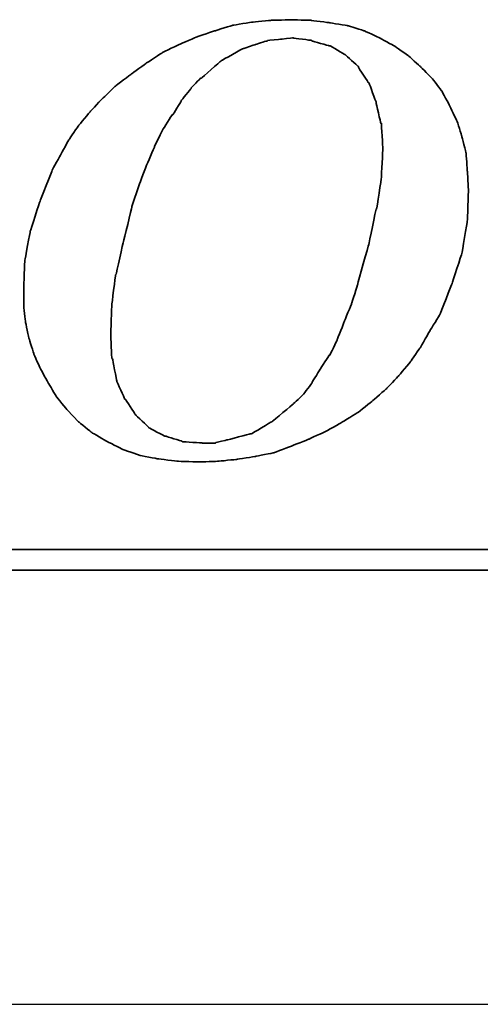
# Model space of a CAD drawing. Header units: millimetres. Extents: x -2 to 279, y 74 to 165.
# Tile 45 of 53: x 222.19 to 224.15, y 95.8 to 99.99. Entities that reach past the tile are written whole.
import ezdxf

# ---------------------------------------------------------------- set-up
doc = ezdxf.new("R2010")
doc.units = ezdxf.units.MM
doc.header["$LTSCALE"] = 0.15
for name, color, linetype in [('DIM', 4, 'CONTINUOUS'), ('layer 1', 7, 'CONTINUOUS'), ('OUT', 3, 'CONTINUOUS')]:
    doc.layers.add(name, color=color, linetype=linetype)

# ---------------------------------------------------------------- blocks, each defined once
blk = doc.blocks.new('TBI MOTION logo(完整正式版)')
at = {"layer": 'layer 1', "color": 22, "lineweight": 35}
for points, knots in [([(35.79625, -6.98375), (35.79625, -6.98375), (36.23125, -7.43875), (36.23125, -7.43875), (36.23125, -7.43875), (36.23125, -7.43875), (36.75625, -7.87125), (36.75625, -7.87125), (36.75625, -7.87125), (36.75625, -7.87125), (37.33125, -8.20375), (37.33125, -8.20375), (37.33125, -8.20375), (37.33125, -8.20375), (37.95625, -8.51875), (37.95625, -8.51875), (37.95625, -8.51875), (37.95625, -8.51875), (38.62625, -8.75875), (38.62625, -8.75875), (38.62625, -8.75875), (38.62625, -8.75875), (39.37125, -8.90375), (39.37125, -8.90375), (39.37125, -8.90375), (39.37125, -8.90375), (40.14125, -8.99875), (40.14125, -8.99875), (40.14125, -8.99875), (40.14125, -8.99875), (41.02625, -9.02375), (41.02625, -9.02375), (41.02625, -9.02375), (41.02625, -9.02375), (41.74625, -8.99875), (41.74625, -8.99875), (41.74625, -8.99875), (41.74625, -8.99875), (42.46625, -8.92375), (42.46625, -8.92375), (42.46625, -8.92375), (42.46625, -8.92375), (43.21125, -8.80625), (43.21125, -8.80625), (43.21125, -8.80625), (43.21125, -8.80625), (43.93125, -8.66375), (43.93125, -8.66375), (43.93125, -8.66375), (43.93125, -8.66375), (44.62625, -8.39875), (44.62625, -8.39875), (44.62625, -8.39875), (44.62625, -8.39875), (45.29625, -8.13375), (45.29625, -8.13375), (45.29625, -8.13375), (45.29625, -8.13375), (45.94625, -7.84375), (45.94625, -7.84375), (45.94625, -7.84375), (45.94625, -7.84375), (46.61625, -7.46375), (46.61625, -7.46375), (46.61625, -7.46375), (46.61625, -7.46375), (47.24125, -7.07875), (47.24125, -7.07875), (47.24125, -7.07875), (47.24125, -7.07875), (47.81625, -6.62375), (47.81625, -6.62375), (47.81625, -6.62375), (47.81625, -6.62375), (48.36875, -6.14375), (48.36875, -6.14375), (48.36875, -6.14375), (48.36875, -6.14375), (48.84625, -5.64125), (48.84625, -5.64125), (48.84625, -5.64125), (48.84625, -5.64125), (49.32625, -5.06375), (49.32625, -5.06375), (49.32625, -5.06375), (49.32625, -5.06375), (49.71125, -4.51374), (49.71125, -4.51374), (49.71125, -4.51374), (49.71125, -4.51374), (50.09625, -3.83874), (50.09625, -3.83874), (50.09625, -3.83874), (50.09625, -3.83874), (50.48125, -3.21374), (50.48125, -3.21374), (50.48125, -3.21374), (50.48125, -3.21374), (50.96125, -1.99125), (50.96125, -1.99125), (50.96125, -1.99125), (50.96125, -1.99125), (51.34375, -0.81875), (51.34375, -0.81875), (51.34375, -0.81875), (51.34375, -0.81875), (51.56125, 0.45624), (51.56125, 0.45624), (51.56125, 0.45624), (51.56125, 0.45624), (51.60625, 1.67624), (51.60625, 1.67624), (51.60625, 1.67624), (51.60625, 1.67624), (51.56125, 2.44625), (51.56125, 2.44625), (51.56125, 2.44625), (51.56125, 2.44625), (51.51125, 3.14125), (51.51125, 3.14125), (51.51125, 3.14125), (51.51125, 3.14125), (51.34375, 3.81125), (51.34375, 3.81125), (51.34375, 3.81125), (51.34375, 3.81125), (51.15125, 4.41125), (51.15125, 4.41125), (51.15125, 4.41125), (51.15125, 4.41125), (50.86125, 5.01125), (50.86125, 5.01125), (50.86125, 5.01125), (50.86125, 5.01125), (50.55125, 5.58875), (50.55125, 5.58875), (50.55125, 5.58875), (50.55125, 5.58875), (50.16625, 6.09125), (50.16625, 6.09125), (50.16625, 6.09125), (50.16625, 6.09125), (49.71125, 6.54875), (49.71125, 6.54875), (49.71125, 6.54875), (49.71125, 6.54875), (49.23125, 6.98125), (49.23125, 6.98125), (49.23125, 6.98125), (49.23125, 6.98125), (48.67875, 7.36625), (48.67875, 7.36625), (48.67875, 7.36625), (48.67875, 7.36625), (48.10375, 7.67625), (48.10375, 7.67625), (48.10375, 7.67625), (48.10375, 7.67625), (47.48125, 7.96375), (47.48125, 7.96375), (47.48125, 7.96375), (47.48125, 7.96375), (46.85625, 8.15625), (46.85625, 8.15625), (46.85625, 8.15625), (46.85625, 8.15625), (46.13625, 8.27624), (46.13625, 8.27624), (46.13625, 8.27624), (46.13625, 8.27624), (45.39125, 8.37125), (45.39125, 8.37125), (45.39125, 8.37125), (45.39125, 8.37125), (44.62625, 8.39624), (44.62625, 8.39624), (44.62625, 8.39624), (44.62625, 8.39624), (43.83625, 8.37125), (43.83625, 8.37125), (43.83625, 8.37125), (43.83625, 8.37125), (43.09125, 8.30125), (43.09125, 8.30125), (43.09125, 8.30125), (43.09125, 8.30125), (42.32125, 8.18125), (42.32125, 8.18125), (42.32125, 8.18125), (42.32125, 8.18125), (41.62875, 7.96375), (41.62875, 7.96375), (41.62875, 7.96375), (41.62875, 7.96375), (40.90625, 7.72625), (40.90625, 7.72625), (40.90625, 7.72625), (40.90625, 7.72625), (40.23624, 7.43625), (40.23624, 7.43625), (40.23624, 7.43625), (40.23624, 7.43625), (39.54124, 7.10125), (39.54124, 7.10125), (39.54124, 7.10125), (39.54124, 7.10125), (38.91625, 6.69125), (38.91625, 6.69125), (38.91625, 6.69125), (38.91625, 6.69125), (38.31625, 6.26125), (38.31625, 6.26125), (38.31625, 6.26125), (38.31625, 6.26125), (37.69125, 5.78125), (37.69125, 5.78125), (37.69125, 5.78125), (37.69125, 5.78125), (37.18625, 5.30125), (37.18625, 5.30125), (37.18625, 5.30125), (37.18625, 5.30125), (36.70625, 4.79624), (36.70625, 4.79624), (36.70625, 4.79624), (36.70625, 4.79624), (36.23125, 4.22125), (36.23125, 4.22125), (36.23125, 4.22125), (36.23125, 4.22125), (35.87124, 3.69375), (35.87124, 3.69375), (35.87124, 3.69375), (35.87124, 3.69375), (35.53125, 3.09125), (35.53125, 3.09125), (35.53125, 3.09125), (35.53125, 3.09125), (35.19875, 2.47125), (35.19875, 2.47125), (35.19875, 2.47125), (35.19875, 2.47125), (34.71625, 1.24625), (34.71625, 1.24625), (34.71625, 1.24625), (34.71625, 1.24625), (34.33125, 0.06874), (34.33125, 0.06874), (34.33125, 0.06874), (34.33125, 0.06874), (34.11625, -1.07875), (34.11625, -1.07875), (34.11625, -1.07875), (34.11625, -1.07875), (34.07125, -2.15875), (34.07125, -2.15875), (34.07125, -2.15875), (34.07125, -2.15875), (34.07125, -2.85375), (34.07125, -2.85375), (34.07125, -2.85375), (34.07125, -2.85375), (34.14125, -3.50375), (34.14125, -3.50375), (34.14125, -3.50375), (34.14125, -3.50375), (34.28625, -4.17375), (34.28625, -4.17375), (34.28625, -4.17375), (34.28625, -4.17375), (34.47625, -4.77624), (34.47625, -4.77624), (34.47625, -4.77624), (34.47625, -4.77624), (34.71625, -5.32625), (34.71625, -5.32625), (34.71625, -5.32625), (34.71625, -5.32625), (35.05375, -5.92875), (35.05375, -5.92875), (35.05375, -5.92875), (35.05375, -5.92875), (35.36375, -6.45375), (35.36375, -6.45375), (35.36375, -6.45375), (35.36375, -6.45375), (35.79625, -6.98375), (35.79625, -6.98375)], [0, 0, 0, 0, 0.01388889, 0.01388889, 0.01388889, 0.0138889, 0.02777778, 0.02777778, 0.02777778, 0.02777779, 0.04166667, 0.04166667, 0.04166667, 0.04166668, 0.05555556, 0.05555556, 0.05555556, 0.05555557, 0.06944444, 0.06944444, 0.06944444, 0.06944445, 0.08333333, 0.08333333, 0.08333333, 0.08333334, 0.09722222, 0.09722222, 0.09722222, 0.09722223, 0.11111111, 0.11111111, 0.11111111, 0.11111112, 0.125, 0.125, 0.125, 0.12500001, 0.13888889, 0.13888889, 0.13888889, 0.1388889, 0.15277778, 0.15277778, 0.15277778, 0.15277779, 0.16666667, 0.16666667, 0.16666667, 0.16666668, 0.18055556, 0.18055556, 0.18055556, 0.18055557, 0.19444444, 0.19444444, 0.19444444, 0.19444445, 0.20833333, 0.20833333, 0.20833333, 0.20833334, 0.22222222, 0.22222222, 0.22222222, 0.22222223, 0.23611111, 0.23611111, 0.23611111, 0.23611112, 0.25, 0.25, 0.25, 0.25000001, 0.26388889, 0.26388889, 0.26388889, 0.2638889, 0.27777778, 0.27777778, 0.27777778, 0.27777779, 0.29166667, 0.29166667, 0.29166667, 0.29166668, 0.30555556, 0.30555556, 0.30555556, 0.30555557, 0.31944444, 0.31944444, 0.31944444, 0.31944445, 0.33333333, 0.33333333, 0.33333333, 0.33333334, 0.34722222, 0.34722222, 0.34722222, 0.34722223, 0.36111111, 0.36111111, 0.36111111, 0.36111112, 0.375, 0.375, 0.375, 0.37500001, 0.38888889, 0.38888889, 0.38888889, 0.3888889, 0.40277778, 0.40277778, 0.40277778, 0.40277779, 0.41666667, 0.41666667, 0.41666667, 0.41666668, 0.43055556, 0.43055556, 0.43055556, 0.43055557, 0.44444444, 0.44444444, 0.44444444, 0.44444445, 0.45833333, 0.45833333, 0.45833333, 0.45833334, 0.47222222, 0.47222222, 0.47222222, 0.47222223, 0.48611111, 0.48611111, 0.48611111, 0.48611112, 0.5, 0.5, 0.5, 0.50000001, 0.51388889, 0.51388889, 0.51388889, 0.5138889, 0.52777778, 0.52777778, 0.52777778, 0.52777779, 0.54166667, 0.54166667, 0.54166667, 0.54166668, 0.55555556, 0.55555556, 0.55555556, 0.55555557, 0.56944444, 0.56944444, 0.56944444, 0.56944445, 0.58333333, 0.58333333, 0.58333333, 0.58333334, 0.59722222, 0.59722222, 0.59722222, 0.59722223, 0.61111111, 0.61111111, 0.61111111, 0.61111112, 0.625, 0.625, 0.625, 0.62500001, 0.63888889, 0.63888889, 0.63888889, 0.6388889, 0.65277778, 0.65277778, 0.65277778, 0.65277779, 0.66666667, 0.66666667, 0.66666667, 0.66666668, 0.68055556, 0.68055556, 0.68055556, 0.68055557, 0.69444444, 0.69444444, 0.69444444, 0.69444445, 0.70833333, 0.70833333, 0.70833333, 0.70833334, 0.72222222, 0.72222222, 0.72222222, 0.72222223, 0.73611111, 0.73611111, 0.73611111, 0.73611112, 0.75, 0.75, 0.75, 0.75000001, 0.76388889, 0.76388889, 0.76388889, 0.7638889, 0.77777778, 0.77777778, 0.77777778, 0.77777779, 0.79166667, 0.79166667, 0.79166667, 0.79166668, 0.80555556, 0.80555556, 0.80555556, 0.80555557, 0.81944444, 0.81944444, 0.81944444, 0.81944445, 0.83333333, 0.83333333, 0.83333333, 0.83333334, 0.84722222, 0.84722222, 0.84722222, 0.84722223, 0.86111111, 0.86111111, 0.86111111, 0.86111112, 0.875, 0.875, 0.875, 0.87500001, 0.88888889, 0.88888889, 0.88888889, 0.8888889, 0.90277778, 0.90277778, 0.90277778, 0.90277779, 0.91666667, 0.91666667, 0.91666667, 0.91666668, 0.93055556, 0.93055556, 0.93055556, 0.93055557, 0.94444444, 0.94444444, 0.94444444, 0.94444445, 0.95833333, 0.95833333, 0.95833333, 0.95833334, 0.97222222, 0.97222222, 0.97222222, 0.97222223, 0.98611111, 0.98611111, 0.98611111, 0.98611112, 1, 1, 1, 1]), ([(38.33875, 1.03124), (38.33875, 1.03124), (38.62625, 1.89625), (38.62625, 1.89625), (38.62625, 1.89625), (38.62625, 1.89625), (38.91625, 2.66375), (38.91625, 2.66375), (38.91625, 2.66375), (38.91625, 2.66375), (39.22625, 3.38125), (39.22625, 3.38125), (39.22625, 3.38125), (39.22625, 3.38125), (39.22625, 3.40624), (39.22625, 3.40624), (39.22625, 3.40624), (39.22625, 3.40624), (39.56124, 4.07624), (39.56124, 4.07624), (39.56124, 4.07624), (39.56124, 4.07624), (39.92125, 4.65125), (39.92125, 4.65125), (39.92125, 4.65125), (39.92125, 4.65125), (39.94625, 4.65125), (39.94625, 4.65125), (39.94625, 4.65125), (39.94625, 4.65125), (40.28125, 5.17875), (40.28125, 5.17875), (40.28125, 5.17875), (40.28125, 5.17875), (40.28125, 5.20375), (40.28125, 5.20375), (40.28125, 5.20375), (40.28125, 5.20375), (40.66875, 5.68625), (40.66875, 5.68625), (40.66875, 5.68625), (40.66875, 5.68625), (40.66875, 5.70625), (40.66875, 5.70625), (40.66875, 5.70625), (40.66875, 5.70625), (41.05124, 6.09125), (41.05124, 6.09125), (41.05124, 6.09125), (41.05124, 6.09125), (41.07625, 6.09125), (41.07625, 6.09125), (41.07625, 6.09125), (41.07625, 6.09125), (41.84125, 6.76625), (41.84125, 6.76625), (41.84125, 6.76625), (41.84125, 6.76625), (41.86625, 6.78625), (41.86625, 6.78625), (41.86625, 6.78625), (41.86625, 6.78625), (42.73125, 7.26624), (42.73125, 7.26624), (42.73125, 7.26624), (42.73125, 7.26624), (42.75625, 7.26624), (42.75625, 7.26624), (42.75625, 7.26624), (42.75625, 7.26624), (43.18625, 7.41125), (43.18625, 7.41125), (43.18625, 7.41125), (43.18625, 7.41125), (43.64125, 7.55625), (43.64125, 7.55625), (43.64125, 7.55625), (43.64125, 7.55625), (43.66625, 7.55625), (43.66625, 7.55625), (43.66625, 7.55625), (43.66625, 7.55625), (43.69125, 7.58124), (43.69125, 7.58124), (43.69125, 7.58124), (43.69125, 7.58124), (44.19125, 7.62625), (44.19125, 7.62625), (44.19125, 7.62625), (44.19125, 7.62625), (44.67125, 7.67625), (44.67125, 7.67625), (44.67125, 7.67625), (44.67125, 7.67625), (44.69625, 7.67625), (44.69625, 7.67625), (44.69625, 7.67625), (44.69625, 7.67625), (45.41875, 7.58124), (45.41875, 7.58124), (45.41875, 7.58124), (45.41875, 7.58124), (45.44125, 7.55625), (45.44125, 7.55625), (45.44125, 7.55625), (45.44125, 7.55625), (46.11125, 7.36625), (46.11125, 7.36625), (46.11125, 7.36625), (46.11125, 7.36625), (46.13625, 7.36625), (46.13625, 7.36625), (46.13625, 7.36625), (46.13625, 7.36625), (46.15875, 7.36625), (46.15875, 7.36625), (46.15875, 7.36625), (46.15875, 7.36625), (46.73625, 7.02624), (46.73625, 7.02624), (46.73625, 7.02624), (46.73625, 7.02624), (46.76125, 7.00624), (46.76125, 7.00624), (46.76125, 7.00624), (46.76125, 7.00624), (47.24125, 6.57124), (47.24125, 6.57124), (47.24125, 6.57124), (47.24125, 6.57124), (47.26625, 6.54875), (47.26625, 6.54875), (47.26625, 6.54875), (47.26625, 6.54875), (47.26625, 6.52375), (47.26625, 6.52375), (47.26625, 6.52375), (47.26625, 6.52375), (47.67375, 5.89875), (47.67375, 5.89875), (47.67375, 5.89875), (47.67375, 5.89875), (47.69625, 5.89875), (47.69625, 5.89875), (47.69625, 5.89875), (47.69625, 5.89875), (47.69625, 5.87625), (47.69625, 5.87625), (47.69625, 5.87625), (47.69625, 5.87625), (47.96125, 5.15625), (47.96125, 5.15625), (47.96125, 5.15625), (47.96125, 5.15625), (47.96125, 5.13125), (47.96125, 5.13125), (47.96125, 5.13125), (47.96125, 5.13125), (48.15125, 4.31875), (48.15125, 4.31875), (48.15125, 4.31875), (48.15125, 4.31875), (48.17625, 4.31875), (48.17625, 4.31875), (48.17625, 4.31875), (48.17625, 4.31875), (48.17625, 4.29125), (48.17625, 4.29125), (48.17625, 4.29125), (48.17625, 4.29125), (48.22625, 3.33125), (48.22625, 3.33125), (48.22625, 3.33125), (48.22625, 3.33125), (48.22625, 3.30875), (48.22625, 3.30875), (48.22625, 3.30875), (48.22625, 3.30875), (48.17625, 2.20624), (48.17625, 2.20624), (48.17625, 2.20624), (48.17625, 2.20624), (48.17625, 2.18124), (48.17625, 2.18124), (48.17625, 2.18124), (48.17625, 2.18124), (47.98375, 0.93624), (47.98375, 0.93624), (47.98375, 0.93624), (47.98375, 0.93624), (47.96125, 0.93624), (47.96125, 0.93624), (47.96125, 0.93624), (47.96125, 0.93624), (47.67375, -0.45874), (47.67375, -0.45874), (47.67375, -0.45874), (47.67375, -0.45874), (47.24125, -1.99125), (47.24125, -1.99125), (47.24125, -1.99125), (47.24125, -1.99125), (47.24125, -2.01874), (47.24125, -2.01874), (47.24125, -2.01874), (47.24125, -2.01874), (47.00125, -2.78375), (47.00125, -2.78375), (47.00125, -2.78375), (47.00125, -2.78375), (46.71125, -3.50375), (46.71125, -3.50375), (46.71125, -3.50375), (46.71125, -3.50375), (46.42625, -4.19875), (46.42625, -4.19875), (46.42625, -4.19875), (46.42625, -4.19875), (46.42625, -4.22375), (46.42625, -4.22375), (46.42625, -4.22375), (46.42625, -4.22375), (46.13625, -4.82374), (46.13625, -4.82374), (46.13625, -4.82374), (46.13625, -4.82374), (46.11125, -4.82374), (46.11125, -4.82374), (46.11125, -4.82374), (46.11125, -4.82374), (45.77625, -5.35125), (45.77625, -5.35125), (45.77625, -5.35125), (45.77625, -5.35125), (45.44125, -5.87875), (45.44125, -5.87875), (45.44125, -5.87875), (45.44125, -5.87875), (45.44125, -5.90375), (45.44125, -5.90375), (45.44125, -5.90375), (45.44125, -5.90375), (45.10625, -6.35875), (45.10625, -6.35875), (45.10625, -6.35875), (45.10625, -6.35875), (45.08125, -6.38375), (45.08125, -6.38375), (45.08125, -6.38375), (45.08125, -6.38375), (44.69625, -6.74375), (44.69625, -6.74375), (44.69625, -6.74375), (44.69625, -6.74375), (43.88375, -7.41625), (43.88375, -7.41625), (43.88375, -7.41625), (43.88375, -7.41625), (43.85625, -7.43875), (43.85625, -7.43875), (43.85625, -7.43875), (43.85625, -7.43875), (43.04125, -7.91875), (43.04125, -7.91875), (43.04125, -7.91875), (43.04125, -7.91875), (43.01625, -7.91875), (43.01625, -7.91875), (43.01625, -7.91875), (43.01625, -7.91875), (42.99625, -7.91875), (42.99625, -7.91875), (42.99625, -7.91875), (42.99625, -7.91875), (42.08125, -8.15875), (42.08125, -8.15875), (42.08125, -8.15875), (42.08125, -8.15875), (41.65125, -8.25625), (41.65125, -8.25625), (41.65125, -8.25625), (41.65125, -8.25625), (41.62875, -8.27875), (41.62875, -8.27875), (41.62875, -8.27875), (41.62875, -8.27875), (41.60125, -8.27875), (41.60125, -8.27875), (41.60125, -8.27875), (41.60125, -8.27875), (41.12125, -8.27875), (41.12125, -8.27875), (41.12125, -8.27875), (41.12125, -8.27875), (40.35624, -8.23125), (40.35624, -8.23125), (40.35624, -8.23125), (40.35624, -8.23125), (40.33125, -8.23125), (40.33125, -8.23125), (40.33125, -8.23125), (40.33125, -8.23125), (40.30625, -8.20375), (40.30625, -8.20375), (40.30625, -8.20375), (40.30625, -8.20375), (39.68375, -8.01375), (39.68375, -8.01375), (39.68375, -8.01375), (39.68375, -8.01375), (39.66124, -8.01375), (39.66124, -8.01375), (39.66124, -8.01375), (39.66124, -8.01375), (39.63625, -8.01375), (39.63625, -8.01375), (39.63625, -8.01375), (39.63625, -8.01375), (39.01125, -7.67875), (39.01125, -7.67875), (39.01125, -7.67875), (39.01125, -7.67875), (38.98875, -7.65375), (38.98875, -7.65375), (38.98875, -7.65375), (38.98875, -7.65375), (38.48625, -7.17375), (38.48625, -7.17375), (38.48625, -7.17375), (38.48625, -7.17375), (38.45875, -7.14875), (38.45875, -7.14875), (38.45875, -7.14875), (38.45875, -7.14875), (38.45875, -7.12875), (38.45875, -7.12875), (38.45875, -7.12875), (38.45875, -7.12875), (38.07625, -6.54875), (38.07625, -6.54875), (38.07625, -6.54875), (38.07625, -6.54875), (38.05125, -6.54875), (38.05125, -6.54875), (38.05125, -6.54875), (38.05125, -6.54875), (38.05125, -6.52875), (38.05125, -6.52875), (38.05125, -6.52875), (38.05125, -6.52875), (37.74125, -5.85375), (37.74125, -5.85375), (37.74125, -5.85375), (37.74125, -5.85375), (37.74125, -5.82875), (37.74125, -5.82875), (37.74125, -5.82875), (37.74125, -5.82875), (37.57375, -4.96875), (37.57375, -4.96875), (37.57375, -4.96875), (37.57375, -4.96875), (37.54625, -4.94375), (37.54625, -4.94375), (37.54625, -4.94375), (37.54625, -4.94375), (37.50125, -4.03375), (37.50125, -4.03375), (37.50125, -4.03375), (37.50125, -4.03375), (37.50125, -4.00875), (37.50125, -4.00875), (37.50125, -4.00875), (37.50125, -4.00875), (37.54625, -2.85375), (37.54625, -2.85375), (37.54625, -2.85375), (37.54625, -2.85375), (37.69125, -1.65875), (37.69125, -1.65875), (37.69125, -1.65875), (37.69125, -1.65875), (37.71624, -1.63375), (37.71624, -1.63375), (37.71624, -1.63375), (37.71624, -1.63375), (38.00375, -0.33875), (38.00375, -0.33875), (38.00375, -0.33875), (38.00375, -0.33875), (38.33875, 1.00624), (38.33875, 1.00624), (38.33875, 1.00624), (38.33875, 1.00624), (38.33875, 1.03124), (38.33875, 1.03124)], [0, 0, 0, 0, 0.01010101, 0.01010101, 0.01010101, 0.01010102, 0.02020202, 0.02020202, 0.02020202, 0.02020203, 0.03030303, 0.03030303, 0.03030303, 0.03030304, 0.04040404, 0.04040404, 0.04040404, 0.04040405, 0.05050505, 0.05050505, 0.05050505, 0.05050506, 0.06060606, 0.06060606, 0.06060606, 0.06060607, 0.07070707, 0.07070707, 0.07070707, 0.07070708, 0.08080808, 0.08080808, 0.08080808, 0.08080809, 0.09090909, 0.09090909, 0.09090909, 0.0909091, 0.1010101, 0.1010101, 0.1010101, 0.10101011, 0.11111111, 0.11111111, 0.11111111, 0.11111112, 0.12121212, 0.12121212, 0.12121212, 0.12121213, 0.13131313, 0.13131313, 0.13131313, 0.13131314, 0.14141414, 0.14141414, 0.14141414, 0.14141415, 0.15151515, 0.15151515, 0.15151515, 0.15151516, 0.16161616, 0.16161616, 0.16161616, 0.16161617, 0.17171717, 0.17171717, 0.17171717, 0.17171718, 0.18181818, 0.18181818, 0.18181818, 0.18181819, 0.19191919, 0.19191919, 0.19191919, 0.1919192, 0.2020202, 0.2020202, 0.2020202, 0.20202021, 0.21212121, 0.21212121, 0.21212121, 0.21212122, 0.22222222, 0.22222222, 0.22222222, 0.22222223, 0.23232323, 0.23232323, 0.23232323, 0.23232324, 0.24242424, 0.24242424, 0.24242424, 0.24242425, 0.25252525, 0.25252525, 0.25252525, 0.25252526, 0.26262626, 0.26262626, 0.26262626, 0.26262627, 0.27272727, 0.27272727, 0.27272727, 0.27272728, 0.28282828, 0.28282828, 0.28282828, 0.28282829, 0.29292929, 0.29292929, 0.29292929, 0.2929293, 0.3030303, 0.3030303, 0.3030303, 0.30303031, 0.31313131, 0.31313131, 0.31313131, 0.31313132, 0.32323232, 0.32323232, 0.32323232, 0.32323233, 0.33333333, 0.33333333, 0.33333333, 0.33333334, 0.34343434, 0.34343434, 0.34343434, 0.34343435, 0.35353535, 0.35353535, 0.35353535, 0.35353536, 0.36363636, 0.36363636, 0.36363636, 0.36363637, 0.37373737, 0.37373737, 0.37373737, 0.37373738, 0.38383838, 0.38383838, 0.38383838, 0.38383839, 0.39393939, 0.39393939, 0.39393939, 0.3939394, 0.4040404, 0.4040404, 0.4040404, 0.40404041, 0.41414141, 0.41414141, 0.41414141, 0.41414142, 0.42424242, 0.42424242, 0.42424242, 0.42424243, 0.43434343, 0.43434343, 0.43434343, 0.43434344, 0.44444444, 0.44444444, 0.44444444, 0.44444445, 0.45454545, 0.45454545, 0.45454545, 0.45454546, 0.46464646, 0.46464646, 0.46464646, 0.46464647, 0.47474747, 0.47474747, 0.47474747, 0.47474748, 0.48484848, 0.48484848, 0.48484848, 0.48484849, 0.49494949, 0.49494949, 0.49494949, 0.4949495, 0.50505051, 0.50505051, 0.50505051, 0.50505052, 0.51515152, 0.51515152, 0.51515152, 0.51515153, 0.52525253, 0.52525253, 0.52525253, 0.52525254, 0.53535354, 0.53535354, 0.53535354, 0.53535355, 0.54545455, 0.54545455, 0.54545455, 0.54545456, 0.55555556, 0.55555556, 0.55555556, 0.55555557, 0.56565657, 0.56565657, 0.56565657, 0.56565658, 0.57575758, 0.57575758, 0.57575758, 0.57575759, 0.58585859, 0.58585859, 0.58585859, 0.5858586, 0.5959596, 0.5959596, 0.5959596, 0.59595961, 0.60606061, 0.60606061, 0.60606061, 0.60606062, 0.61616162, 0.61616162, 0.61616162, 0.61616163, 0.62626263, 0.62626263, 0.62626263, 0.62626264, 0.63636364, 0.63636364, 0.63636364, 0.63636365, 0.64646465, 0.64646465, 0.64646465, 0.64646466, 0.65656566, 0.65656566, 0.65656566, 0.65656567, 0.66666667, 0.66666667, 0.66666667, 0.66666668, 0.67676768, 0.67676768, 0.67676768, 0.67676769, 0.68686869, 0.68686869, 0.68686869, 0.6868687, 0.6969697, 0.6969697, 0.6969697, 0.69696971, 0.70707071, 0.70707071, 0.70707071, 0.70707072, 0.71717172, 0.71717172, 0.71717172, 0.71717173, 0.72727273, 0.72727273, 0.72727273, 0.72727274, 0.73737374, 0.73737374, 0.73737374, 0.73737375, 0.74747475, 0.74747475, 0.74747475, 0.74747476, 0.75757576, 0.75757576, 0.75757576, 0.75757577, 0.76767677, 0.76767677, 0.76767677, 0.76767678, 0.77777778, 0.77777778, 0.77777778, 0.77777779, 0.78787879, 0.78787879, 0.78787879, 0.7878788, 0.7979798, 0.7979798, 0.7979798, 0.79797981, 0.80808081, 0.80808081, 0.80808081, 0.80808082, 0.81818182, 0.81818182, 0.81818182, 0.81818183, 0.82828283, 0.82828283, 0.82828283, 0.82828284, 0.83838384, 0.83838384, 0.83838384, 0.83838385, 0.84848485, 0.84848485, 0.84848485, 0.84848486, 0.85858586, 0.85858586, 0.85858586, 0.85858587, 0.86868687, 0.86868687, 0.86868687, 0.86868688, 0.87878788, 0.87878788, 0.87878788, 0.87878789, 0.88888889, 0.88888889, 0.88888889, 0.8888889, 0.8989899, 0.8989899, 0.8989899, 0.89898991, 0.90909091, 0.90909091, 0.90909091, 0.90909092, 0.91919192, 0.91919192, 0.91919192, 0.91919193, 0.92929293, 0.92929293, 0.92929293, 0.92929294, 0.93939394, 0.93939394, 0.93939394, 0.93939395, 0.94949495, 0.94949495, 0.94949495, 0.94949496, 0.95959596, 0.95959596, 0.95959596, 0.95959597, 0.96969697, 0.96969697, 0.96969697, 0.96969698, 0.97979798, 0.97979798, 0.97979798, 0.97979799, 0.98989899, 0.98989899, 0.98989899, 0.989899, 1, 1, 1, 1]), ([(75.90875, -9.47875), (75.90875, -9.47875), (75.90875, -12.28625), (75.90875, -12.28625), (75.90875, -12.28625), (75.90875, -12.28625), (75.90875, -12.47875), (75.90875, -12.47875), (75.90875, -12.47875), (75.90875, -12.47875), (75.71625, -12.47875), (75.71625, -12.47875), (75.71625, -12.47875), (75.71625, -12.47875), (-88.32875, -12.47875), (-88.32875, -12.47875), (-88.32875, -12.47875), (-88.32875, -12.47875), (-88.32875, -13.29375), (-88.32875, -13.29375), (-88.32875, -13.29375), (-88.32875, -13.29375), (82.89125, -13.29375), (82.89125, -13.29375), (82.89125, -13.29375), (82.89125, -13.29375), (75.90875, -9.47875), (75.90875, -9.47875)], [0, 0, 0, 0, 0.14285714, 0.14285714, 0.14285714, 0.14285715, 0.28571429, 0.28571429, 0.28571429, 0.2857143, 0.42857143, 0.42857143, 0.42857143, 0.42857144, 0.57142857, 0.57142857, 0.57142857, 0.57142858, 0.71428571, 0.71428571, 0.71428571, 0.71428572, 0.85714286, 0.85714286, 0.85714286, 0.85714287, 1, 1, 1, 1])]:
    blk.add_open_spline(points, degree=3, knots=knots, dxfattribs=at)

msp = doc.modelspace()

# ---------------------------------------------------------------- linework, layer by layer
at = {"layer": 'OUT', "color": 0, "linetype": 'Continuous'}
msp.add_line((201.1413, 95.7988), (228.9413, 95.7988), dxfattribs=at)

# ---------------------------------------------------------------- block references
at = {"layer": 'DIM', "color": 0, "xscale": 0.1080406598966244, "yscale": 0.1080406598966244, "zscale": 0.1080406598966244}
msp.add_blockref('TBI MOTION logo(完整正式版)', (218.5236, 99.0821), dxfattribs=at)

doc.saveas('drawing.dxf')
